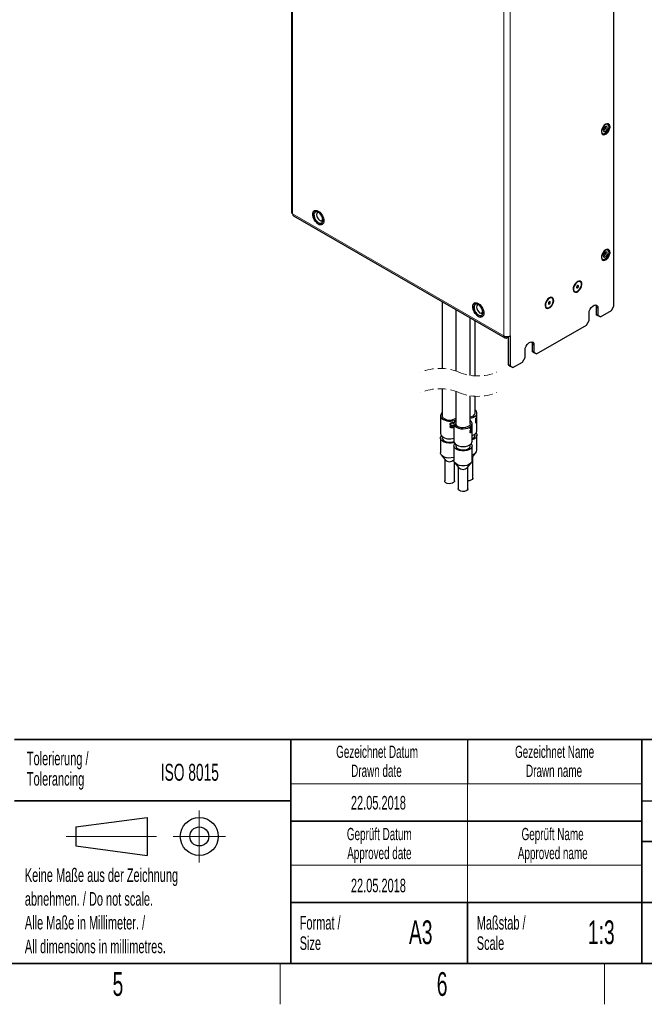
# Model space of a CAD drawing. Header units: millimetres. Extents: x 5 to 418, y 2 to 292.
# Tile 4 of 14: x 226 to 318, y 6 to 151. Entities that reach past the tile are written whole.
import ezdxf

# ---------------------------------------------------------------- set-up
doc = ezdxf.new("R2010")
doc.units = ezdxf.units.MM
doc.linetypes.add('HIDDEN', pattern=[1.905, 1.27, -0.635])
doc.layers.add('SLD-0', color=7, linetype='Continuous')
doc.styles.add('SLDTEXTSTYLE0', font='TXT', dxfattribs={"width": 0.605})

msp = doc.modelspace()

# ---------------------------------------------------------------- linework, layer by layer
at = {"color": 7, "linetype": 'Continuous', "lineweight": 25}
for p, q in [((266.394, 196.7598), (266.394, 122.7268)), ((313.9187, 108.8469), (313.9187, 174.1701)), ((266.5895, 122.4545), (266.5893, 122.4546)), ((266.7276, 122.1493), (297.8403, 104.1883)), ((269.8277, 122.9453), (269.8039, 122.9316)), ((270.9665, 120.9177), (270.9903, 120.9314)), ((308.958, 112.4484), (308.9516, 112.4521)), ((308.125, 111.0203), (308.1314, 111.0166)), ((288.6335, 109.5033), (288.6335, 99.6777)), ((293.3979, 109.3385), (293.3742, 109.3248)), ((304.8096, 110.0536), (304.8032, 110.0573)), ((313.5416, 108.1937), (313.9187, 108.8469)), ((290.6134, 108.3603), (290.6134, 99.2947)), ((303.9766, 108.6255), (303.983, 108.6218)), ((310.2417, 106.7242), (310.2417, 107.8129)), ((311.2788, 108.7382), (311.2788, 107.6495)), ((311.2788, 107.6495), (311.5617, 107.4862)), ((311.6559, 107.4317), (311.2788, 107.6495)), ((311.5617, 108.5749), (311.5617, 107.4862)), ((311.5617, 107.4862), (311.9388, 107.2684)), ((311.9388, 107.2684), (311.6559, 107.4317)), ((311.9388, 107.2684), (313.5416, 108.1937)), ((292.7467, 98.6529), (292.7467, 107.1288)), ((293.4714, 98.5786), (293.4714, 106.7104)), ((294.5367, 107.3109), (294.5605, 107.3246)), ((302.5107, 101.8257), (309.8646, 106.071)), ((309.8646, 106.071), (310.2417, 106.7242)), ((297.7024, 104.4934), (297.7022, 104.4935)), ((298.6452, 104.4934), (298.6452, 100.0297)), ((298.1736, 104.3807), (298.1736, 104.2213)), ((298.3246, 104.1341), (298.1736, 104.2213)), ((298.3246, 104.3907), (298.3246, 104.1341)), ((298.3623, 104.1559), (298.3246, 104.1341)), ((298.3623, 100.1929), (298.3623, 104.3964)), ((301.8507, 103.2955), (301.8507, 102.2068)), ((302.1336, 103.1322), (302.1336, 102.0435)), ((300.8136, 101.2815), (300.8136, 102.3702)), ((301.8507, 102.2068), (302.1336, 102.0435)), ((302.2278, 101.989), (301.8507, 102.2068)), ((302.1336, 102.0435), (302.5107, 101.8257)), ((302.5107, 101.8257), (302.2278, 101.989)), ((298.3623, 100.1929), (298.6452, 100.0297)), ((298.7395, 99.9752), (298.3623, 100.1929)), ((299.0223, 99.8119), (300.4365, 100.6283)), ((300.4365, 100.6283), (300.8136, 101.2815)), ((298.6452, 100.0297), (299.0223, 99.8119)), ((299.0223, 99.8119), (298.7395, 99.9752)), ((288.6335, 96.6777), (288.6335, 92.6915)), ((290.6134, 96.2947), (290.6134, 91.5485)), ((292.7467, 91.5485), (292.7467, 95.6529)), ((293.4714, 93.1099), (293.4714, 95.5786)), ((293.7381, 92.7812), (293.7381, 93.1099)), ((288.3668, 92.6915), (288.3668, 90.0786)), ((289.7916, 91.4582), (289.7732, 91.4926)), ((289.8423, 91.4483), (289.8139, 91.6014)), ((289.8223, 91.5542), (289.8288, 91.5209)), ((289.8513, 91.4062), (289.8518, 91.4035)), ((289.9148, 91.247), (289.8718, 91.3989)), ((290.0751, 91.6362), (290.0404, 91.7045)), ((290.3622, 91.5602), (290.2298, 91.6938)), ((290.3467, 91.5485), (290.3467, 88.9356)), ((293.0134, 91.3858), (293.0134, 91.5485)), ((293.5444, 91.6196), (293.5444, 92.3817)), ((293.5856, 91.7399), (293.5444, 91.7523)), ((293.6242, 91.7079), (293.5444, 91.7282)), ((293.5856, 92.4238), (293.5856, 91.7399)), ((293.6453, 91.8152), (293.6242, 91.7079)), ((293.7078, 92.5398), (293.7078, 92.618)), ((293.7381, 90.4969), (293.7381, 92.703)), ((290.1224, 91.2442), (290.0793, 91.3187)), ((290.1224, 91.3223), (290.1224, 91.2442)), ((292.6983, 90.8108), (292.6983, 90.8889)), ((292.7069, 90.3335), (292.7958, 90.3002)), ((292.8159, 90.7011), (292.9202, 91.025)), ((292.9202, 91.025), (292.8448, 91.0422)), ((292.9794, 91.2133), (292.8517, 90.703)), ((292.9936, 91.1757), (292.9936, 91.2539)), ((293.0134, 88.9356), (293.0134, 91.3077)), ((293.4714, 89.8437), (293.4714, 90.0351)), ((288.3668, 89.4253), (288.3668, 87.2479)), ((288.6335, 89.6167), (288.6335, 89.4253)), ((293.7381, 87.6663), (293.7381, 89.8437)), ((290.3467, 88.2824), (290.3467, 86.1049)), ((290.6134, 88.4738), (290.6134, 88.2824)), ((292.7467, 88.2824), (292.7467, 88.4738)), ((293.0134, 86.1049), (293.0134, 88.2824)), ((293.0597, 86.6262), (293.6219, 87.3521)), ((288.4829, 86.9337), (289.0451, 86.2079)), ((288.9826, 86.2885), (288.9826, 83.1108)), ((290.4176, 83.1108), (290.4176, 85.8572)), ((290.4628, 85.7907), (291.025, 85.0649)), ((292.335, 85.0649), (292.8972, 85.7907)), ((293.1222, 83.5291), (293.1222, 86.7069)), ((290.9625, 85.1456), (290.9625, 81.9678)), ((292.3975, 81.9678), (292.3975, 85.1456))]:
    msp.add_line(p, q, dxfattribs=at)
at = {"color": 7, "linetype": 'Continuous', "lineweight": 18}
for p, q in [((266.5893, 196.4877), (266.5893, 122.4546)), ((297.7024, 104.4934), (297.7024, 178.5265)), ((298.6452, 104.4934), (298.6452, 178.5265)), ((297.7022, 104.4935), (266.5895, 122.4545)), ((311.2788, 108.7382), (311.5617, 108.5749)), ((301.8507, 103.2955), (302.1336, 103.1322))]:
    msp.add_line(p, q, dxfattribs=at)
at = {"color": 7, "linetype": 'Continuous', "lineweight": 25, "flags": 128}
for points in [[(312.9012, 135.7422), (312.693, 135.6622), (312.4849, 135.5019), (312.2992, 135.2788), (312.1563, 135.0169), (312.0715, 134.7448), (312.0541, 134.4919), (312.1059, 134.2855), (312.2213, 134.1482), (312.3879, 134.0946), (312.5875, 134.1307), (312.7985, 134.2525), (312.9982, 134.4469), (313.1647, 134.6927), (313.2801, 134.9634), (313.3319, 135.2296), (313.3145, 135.4624), (313.2297, 135.6366), (313.0868, 135.7334), (312.9012, 135.7422)], [(312.4411, 134.2504), (312.6386, 134.3218), (312.8361, 134.4785), (313.007, 134.6993), (313.1281, 134.9544), (313.1831, 135.2094), (313.1645, 135.4297), (313.075, 135.5857), (312.9265, 135.6563), (312.7391, 135.632), (312.5381, 135.516), (312.3507, 135.324), (312.2022, 135.0819), (312.1126, 134.8225), (312.0941, 134.5807), (312.1491, 134.3892), (312.2702, 134.274), (312.4411, 134.2504)], [(312.5249, 134.5708), (312.6386, 134.6103), (312.7522, 134.7021), (312.8486, 134.832), (312.913, 134.9804), (312.9356, 135.1247), (312.913, 135.2429), (312.8486, 135.317), (312.7522, 135.3357), (312.6386, 135.2962), (312.5249, 135.2045), (312.4286, 135.0746), (312.3642, 134.9261), (312.3416, 134.7818), (312.3642, 134.6636), (312.4286, 134.5896), (312.5249, 134.5708)], [(312.5066, 134.839), (312.5697, 134.8899), (312.6233, 134.9621), (312.659, 135.0446), (312.6716, 135.1247), (312.659, 135.1904), (312.6233, 135.2316), (312.5697, 135.242), (312.5627, 135.241)], [(312.3515, 134.8751), (312.3542, 134.8686), (312.3899, 134.8274), (312.4435, 134.817), (312.5066, 134.839)], [(270.5931, 120.8623), (270.3607, 120.9579), (270.1283, 121.1306), (269.9147, 121.3666), (269.7373, 121.6466), (269.6103, 121.948), (269.5442, 122.2463), (269.5442, 122.5175), (269.6103, 122.7394), (269.7373, 122.8943), (269.9147, 122.9694), (270.1283, 122.9587), (270.3607, 122.8631), (270.5931, 122.6904), (270.8067, 122.4544), (270.9842, 122.1744), (271.1111, 121.873), (271.1773, 121.5747), (271.1773, 121.3035), (271.1111, 121.0816), (270.9842, 120.9267), (270.8067, 120.8516), (270.5931, 120.8623)], [(269.8403, 122.9501), (269.7877, 122.9217), (269.6528, 122.7787), (269.5773, 122.5666), (269.5672, 122.3025), (269.6234, 122.0077), (269.7412, 121.7062), (269.9113, 121.4225), (270.1198, 121.1794), (270.3498, 120.9967)], [(270.1442, 121.3543), (270.3567, 121.1797), (270.5724, 121.0858), (270.7677, 121.0828), (270.9216, 121.171), (271.0174, 121.3409), (271.0447, 121.5741), (271.0005, 121.8452), (270.8896, 122.125), (270.7241, 122.383), (270.5218, 122.5914), (270.3048, 122.7275), (270.0965, 122.7766), (269.9194, 122.7334), (269.7928, 122.6026), (269.7305, 122.3983), (269.7391, 122.1426), (269.8177, 121.8634), (269.9578, 121.5908), (270.1442, 121.3543)], [(270.4876, 122.6185), (270.4123, 122.6381), (270.2551, 122.6186), (270.1465, 122.51), (270.1028, 122.3289), (270.1309, 122.1028), (270.2264, 121.8661), (270.3748, 121.6549), (270.5534, 121.5014)], [(270.5534, 121.5014), (270.7352, 121.4289), (270.8924, 121.4484), (271.0011, 121.557), (271.0372, 121.6663)], [(312.9012, 117.234), (312.693, 117.1539), (312.4849, 116.9936), (312.2992, 116.7705), (312.1563, 116.5087), (312.0715, 116.2366), (312.0541, 115.9836), (312.1059, 115.7773), (312.2213, 115.6399), (312.3879, 115.5863), (312.5875, 115.6225), (312.7985, 115.7443), (312.9982, 115.9387), (313.1647, 116.1845), (313.2801, 116.4551), (313.3319, 116.7213), (313.3145, 116.9541), (313.2297, 117.1284), (313.0868, 117.2251), (312.9012, 117.234)], [(312.4411, 115.7422), (312.6386, 115.8136), (312.8361, 115.9702), (313.007, 116.191), (313.1281, 116.4461), (313.1831, 116.7011), (313.1645, 116.9215), (313.075, 117.0775), (312.9265, 117.1481), (312.7391, 117.1237), (312.5381, 117.0077), (312.3507, 116.8157), (312.2022, 116.5736), (312.1126, 116.3142), (312.0941, 116.0724), (312.1491, 115.881), (312.2702, 115.7657), (312.4411, 115.7422)], [(312.5249, 116.0626), (312.6386, 116.1021), (312.7522, 116.1938), (312.8486, 116.3238), (312.913, 116.4722), (312.9356, 116.6165), (312.913, 116.7347), (312.8486, 116.8088), (312.7522, 116.8275), (312.6386, 116.788), (312.5249, 116.6963), (312.4286, 116.5663), (312.3642, 116.4179), (312.3416, 116.2736), (312.3642, 116.1554), (312.4286, 116.0813), (312.5249, 116.0626)], [(312.3515, 116.3668), (312.3542, 116.3603), (312.3899, 116.3192), (312.4435, 116.3087), (312.5066, 116.3307)], [(312.5066, 116.3307), (312.5697, 116.3816), (312.6233, 116.4539), (312.659, 116.5363), (312.6716, 116.6165), (312.659, 116.6821), (312.6233, 116.7233), (312.5697, 116.7337), (312.5627, 116.7328)], [(308.7528, 112.5529), (308.5447, 112.4728), (308.3365, 112.3125), (308.1509, 112.0894), (308.008, 111.8276), (307.9232, 111.5554), (307.9057, 111.3025), (307.9576, 111.0962), (308.073, 110.9588), (308.2395, 110.9052), (308.4391, 110.9413), (308.6502, 111.0632), (308.8498, 111.2575), (309.0163, 111.5034), (309.1318, 111.774), (309.1836, 112.0402), (309.1662, 112.273), (309.0814, 112.4473), (308.9384, 112.544), (308.7528, 112.5529)], [(308.1818, 112.0654), (308.0449, 111.8133), (307.9674, 111.5519), (307.9588, 111.3127), (308.0201, 111.1246), (308.125, 111.0203)], [(308.3682, 112.2741), (308.1882, 112.0617), (308.0513, 111.8096), (307.9738, 111.5482), (307.9652, 111.309), (308.0265, 111.1209), (308.1503, 111.0066), (308.3217, 110.9798), (308.5199, 111.0438), (308.7211, 111.1909), (308.9011, 111.4032), (309.0381, 111.6554), (309.1155, 111.9168), (309.1241, 112.1559), (309.0628, 112.344), (308.939, 112.4584), (308.7677, 112.4852), (308.5694, 112.4212), (308.3682, 112.2741)], [(308.9516, 112.4521), (308.9326, 112.4621), (308.7613, 112.4889), (308.563, 112.4249), (308.3618, 112.2778), (308.1818, 112.0654)], [(308.5079, 111.869), (308.4584, 111.8121), (308.4221, 111.7432), (308.4044, 111.6726), (308.4081, 111.6112), (308.4326, 111.5682), (308.4741, 111.5502), (308.5264, 111.56), (308.5814, 111.596), (308.6309, 111.6528), (308.6672, 111.7218), (308.6849, 111.7923), (308.6812, 111.8538), (308.6568, 111.8968), (308.6152, 111.9148), (308.563, 111.905), (308.5079, 111.869)], [(293.6985, 109.3519), (293.9309, 109.2563), (294.1634, 109.0836), (294.3769, 108.8476), (294.5544, 108.5676), (294.6813, 108.2662), (294.7475, 107.9679), (294.7475, 107.6967), (294.6813, 107.4748), (294.5544, 107.3199), (294.3769, 107.2448), (294.1634, 107.2555), (293.9309, 107.3511), (293.6985, 107.5238), (293.4849, 107.7598), (293.3075, 108.0398), (293.1805, 108.3412), (293.1144, 108.6395), (293.1144, 108.9107), (293.1805, 109.1326), (293.3075, 109.2875), (293.4849, 109.3626), (293.6985, 109.3519)], [(293.4105, 109.3433), (293.3579, 109.3149), (293.223, 109.1719), (293.1475, 108.9598), (293.1374, 108.6957), (293.1936, 108.4009), (293.3115, 108.0994), (293.4815, 107.8157), (293.69, 107.5726), (293.92, 107.3899)], [(293.7144, 107.7475), (293.927, 107.5729), (294.1426, 107.479), (294.338, 107.476), (294.4919, 107.5642), (294.5876, 107.7341), (294.6149, 107.9673), (294.5707, 108.2384), (294.4598, 108.5182), (294.2943, 108.7762), (294.0921, 108.9846), (293.875, 109.1207), (293.6667, 109.1698), (293.4896, 109.1266), (293.3631, 108.9958), (293.3007, 108.7915), (293.3093, 108.5358), (293.3879, 108.2566), (293.528, 107.984), (293.7144, 107.7475)], [(294.0578, 109.0117), (293.9826, 109.0313), (293.8254, 109.0118), (293.7167, 108.9032), (293.673, 108.7221), (293.7011, 108.496), (293.7966, 108.2593), (293.945, 108.0481), (294.1237, 107.8946)], [(304.6045, 110.1581), (304.3963, 110.078), (304.1881, 109.9177), (304.0025, 109.6946), (303.8596, 109.4328), (303.7748, 109.1607), (303.7574, 108.9077), (303.8092, 108.7014), (303.9246, 108.564), (304.0912, 108.5104), (304.2908, 108.5465), (304.5018, 108.6684), (304.7014, 108.8627), (304.868, 109.1086), (304.9834, 109.3792), (305.0352, 109.6454), (305.0178, 109.8782), (304.933, 110.0525), (304.7901, 110.1492), (304.6045, 110.1581)], [(304.8032, 110.0573), (304.7763, 110.0709), (304.603, 110.093), (304.404, 110.0243), (304.2033, 109.8734), (304.0251, 109.6582), (303.8909, 109.4048), (303.8169, 109.1438), (303.812, 108.9066), (303.8768, 108.7219), (303.9766, 108.6255)], [(304.0099, 108.6081), (304.1832, 108.5861), (304.3822, 108.6547), (304.5829, 108.8057), (304.7611, 109.0209), (304.8953, 109.2743), (304.9694, 109.5353), (304.9743, 109.7725), (304.9094, 109.9572), (304.7827, 110.0672), (304.6094, 110.0893), (304.4104, 110.0207), (304.2097, 109.8697), (304.0315, 109.6545), (303.8973, 109.4011), (303.8233, 109.1401), (303.8184, 108.9029), (303.8832, 108.7182), (304.0099, 108.6081)], [(304.2983, 109.1634), (304.3447, 109.1559), (304.3991, 109.176), (304.453, 109.2208), (304.4982, 109.2833), (304.528, 109.3542), (304.5377, 109.4225), (304.5259, 109.4779), (304.4943, 109.512), (304.4479, 109.5195), (304.3936, 109.4994), (304.3397, 109.4546), (304.2944, 109.3921), (304.2646, 109.3212), (304.2549, 109.2529), (304.2667, 109.1975), (304.2983, 109.1634)], [(310.2417, 107.8129), (310.2815, 108.0966), (310.3961, 108.3919), (310.5717, 108.6634), (310.7871, 108.8783), (311.0163, 109.0106), (311.2317, 109.0444), (311.4073, 108.9757), (311.5219, 108.8126), (311.5617, 108.5749)], [(311.205, 109.0459), (311.239, 108.9759), (311.2788, 108.7382)], [(294.1237, 107.8946), (294.3055, 107.8221), (294.4627, 107.8416), (294.5713, 107.9502), (294.6075, 108.0595)], [(300.8136, 102.3702), (300.8534, 102.6538), (300.968, 102.9492), (301.1436, 103.2207), (301.359, 103.4356), (301.5882, 103.5679), (301.8036, 103.6017), (301.9792, 103.5329), (302.0938, 103.3699), (302.1336, 103.1322)], [(301.7769, 103.6032), (301.8109, 103.5332), (301.8507, 103.2955)], [(292.7467, 92.3659), (292.779, 92.3711), (293.1104, 92.4568), (293.3895, 92.5909), (293.5955, 92.7635), (293.7132, 92.9618), (293.7338, 93.1711), (293.6559, 93.3759), (293.4852, 93.5609), (293.4714, 93.5717)], [(288.7833, 92.3768), (288.6633, 92.5468), (288.6335, 92.6915)], [(289.8144, 91.3048), (289.803, 91.3815), (289.7916, 91.4582)], [(290.2218, 91.6253), (290.1697, 91.6961), (290.1526, 91.7193)], [(290.6134, 92.0104), (290.5821, 91.9852), (290.4187, 91.798), (290.3489, 91.5923), (290.3778, 91.3834), (290.5032, 91.1867), (290.716, 91.0168), (291.0003, 90.8864), (291.3349, 90.805)], [(291.404, 90.9537), (291.1125, 91.0271), (290.8715, 91.1469), (290.7024, 91.3023), (290.6201, 91.4796), (290.6134, 91.5485)], [(291.3349, 90.805), (291.6952, 90.7789), (292.0544, 90.8098), (292.3857, 90.8955), (292.6648, 91.0296), (292.8708, 91.2022), (292.9885, 91.4005), (293.0091, 91.6098), (292.9312, 91.8145), (292.7605, 91.9996), (292.7467, 92.0104)], [(292.7467, 91.5485), (292.746, 91.5255), (292.6868, 91.3452), (292.5383, 91.1829), (292.3134, 91.0531), (292.0323, 90.9673), (291.7199, 90.9332), (291.404, 90.9537)], [(288.3668, 90.0786), (288.4127, 89.8783), (288.5541, 89.6852)], [(289.8898, 91.0876), (289.8708, 91.1638), (289.8519, 91.24)], [(292.8619, 90.2478), (292.7437, 90.2835), (292.7137, 90.2925)], [(293.6121, 90.1703), (293.707, 90.0089), (293.7359, 89.7999), (293.6661, 89.5942), (293.5027, 89.407), (293.2579, 89.2522), (293.0134, 89.1589)], [(290.3805, 88.7634), (290.3018, 88.7384), (289.9584, 88.6702), (289.5959, 88.658), (289.2412, 88.7027), (288.9205, 88.801), (288.6576, 88.9455), (288.472, 89.1257), (288.3775, 89.3281), (288.3811, 89.5377), (288.4825, 89.739), (288.4928, 89.752)], [(288.6335, 89.4253), (288.6376, 89.3715), (288.7123, 89.193), (288.8748, 89.0353), (289.1106, 88.9122), (289.3988, 88.8346), (289.7138, 88.8096), (290.0276, 88.8393), (290.3123, 88.9211), (290.3467, 88.9356)], [(290.3467, 88.9356), (290.3778, 88.7704), (290.5032, 88.5737), (290.716, 88.4039), (291.0003, 88.2734), (291.3349, 88.1921)], [(292.8874, 88.609), (292.9823, 88.4475), (293.0112, 88.2386), (292.9414, 88.0329), (292.778, 87.8457), (292.5332, 87.6909), (292.2251, 87.5799), (291.8766, 87.5211), (291.5135, 87.5187), (291.1628, 87.5729), (290.8504, 87.6798), (290.5996, 87.8314), (290.4289, 88.0164), (290.3509, 88.2211), (290.3716, 88.4304), (290.4727, 88.609)], [(291.3349, 88.1921), (291.6952, 88.1659), (292.0544, 88.1968), (292.3857, 88.2825), (292.6648, 88.4167), (292.8708, 88.5893), (292.9885, 88.7876), (293.0134, 88.9356)], [(290.3467, 86.5747), (290.3018, 86.561), (289.9584, 86.4928), (289.5959, 86.4805), (289.2412, 86.5252), (288.9205, 86.6235), (288.6576, 86.7681), (288.472, 86.9483), (288.3775, 87.1507), (288.3668, 87.2479)], [(290.6134, 88.2824), (290.6497, 88.123), (290.7769, 87.9548), (290.9843, 87.8156), (291.2535, 87.718), (291.5606, 87.6705), (291.8783, 87.6773), (292.1785, 87.738), (292.4343, 87.847), (292.6231, 87.9946), (292.7281, 88.1679), (292.7467, 88.2824)], [(293.0134, 86.1049), (293.0112, 86.0611), (292.9414, 85.8554), (292.778, 85.6682), (292.5332, 85.5134), (292.2251, 85.4025), (291.8766, 85.3436), (291.5135, 85.3412), (291.1628, 85.3955), (290.8504, 85.5024), (290.5996, 85.6539), (290.4289, 85.8389), (290.3509, 86.0437), (290.3467, 86.1049)], [(293.0597, 86.6262), (293.0205, 86.5827), (293.0134, 86.5759)], [(290.4176, 83.1108), (290.4029, 83.0274), (290.3033, 82.8864), (290.1222, 82.7758), (289.8841, 82.7104), (289.6211, 82.6991), (289.3688, 82.7434), (289.1613, 82.8373), (289.0265, 82.9681), (288.9826, 83.1108)], [(293.1222, 83.5291), (293.112, 83.4593), (293.0205, 83.3165), (292.8459, 83.2025), (292.6117, 83.1325), (292.3975, 83.1149)], [(292.3975, 81.9678), (292.3873, 81.898), (292.2958, 81.7552), (292.1212, 81.6411), (291.887, 81.5712), (291.6248, 81.5548), (291.3701, 81.5942), (291.1573, 81.6841), (291.0151, 81.8122), (290.9626, 81.9614), (290.9625, 81.9678)]]:
    msp.add_lwpolyline(points, dxfattribs=at)
at = {"color": 7, "linetype": 'Continuous', "lineweight": 25}
for centre, radius, start, end in [((266.7277, 122.76), 0.3353, 185.695481, 245.624871), ((266.911, 122.4161), 0.3238, 173.188746, 235.49891), ((270.7143, 121.4165), 0.556, 229.036034, 301.005801), ((294.2845, 107.8097), 0.556, 229.035517, 301.006002), ((297.9896, 104.4469), 0.2911, 170.78599, 309.203214), ((298.1738, 105.4032), 1.0247, 242.609575, 297.390425), ((288.9177, 92.6957), 0.5387, 121.837691, 227.556096), ((292.7182, 93.3039), 0.7778, 272.101627, 345.55586), ((289.7171, 93.8549), 1.9433, 233.237704, 297.464802), ((289.7006, 93.5473), 1.4871, 231.91722, 307.865317), ((289.7775, 93.0634), 1.4423, 285.818272, 288.27697), ((289.796, 93.2753), 1.8062, 285.816323, 288.270506), ((292.9897, 92.9659), 0.8056, 313.520044, 317.709732), ((293.0234, 92.1708), 0.7585, 313.388741, 322.384884), ((293.0728, 92.2076), 0.6941, 317.635709, 325.576861), ((293.2767, 92.7825), 0.4614, 339.115733, 359.840032), ((293.2807, 92.7033), 0.4572, 339.050628, 5.330196), ((289.7752, 92.964), 1.8789, 284.822764, 287.202059), ((292.3035, 91.5151), 0.7402, 302.228804, 335.934003), ((292.2366, 91.511), 0.8387, 303.397024, 324.588871), ((292.4671, 90.8916), 0.5522, 330.438195, 335.837505), ((292.5578, 91.3865), 0.4556, 343.071072, 359.912105), ((292.5601, 91.3079), 0.4532, 343.048202, 4.9233), ((292.8895, 90.669), 0.8658, 278.225026, 348.535978), ((289.7098, 91.2077), 1.9115, 232.796596, 289.462038), ((292.8573, 89.9396), 0.6215, 284.53911, 351.124147), ((292.9022, 87.8249), 0.8507, 277.505249, 349.255755), ((289.7015, 86.8909), 0.9473, 226.141688, 312.934742), ((291.68, 85.7443), 0.9437, 226.048633, 313.951367)]:
    msp.add_arc(centre, radius, start, end, dxfattribs=at)
at = {"color": 7, "linetype": 'HIDDEN', "lineweight": 18}
for centre, start, end in [((288.2555, 92.4154), 67.380135, 112.619865), ((293.8494, 105.8409), 247.380135, 292.619865), ((288.2555, 89.4154), 67.380135, 112.619865), ((293.8494, 102.8409), 247.380135, 292.619865)]:
    msp.add_arc(centre, 7.2722, start, end, dxfattribs=at)
at = {"color": 7, "linetype": 'Continuous', "lineweight": 25}
for points, knots in [([(289.7588, 91.4381), (289.7643, 91.4722), (289.7726, 91.5245), (289.8149, 91.5828), (289.8551, 91.6231), (289.9044, 91.6562), (289.977, 91.6923), (290.0367, 91.7057), (290.0765, 91.7146)], [0, 0, 0, 0, 0.22337742, 0.34261087, 0.46753025, 0.59807656, 0.73217824, 1, 1, 1, 1]), ([(289.8144, 91.3048), (289.7982, 91.3246), (289.7663, 91.3635), (289.7613, 91.4135), (289.7588, 91.4381)], [0, 0, 0, 0, 0.50807168, 1, 1, 1, 1]), ([(289.8718, 91.3989), (289.8565, 91.4058), (289.8335, 91.4163), (289.8078, 91.4385), (289.797, 91.4516), (289.7916, 91.4582)], [0, 0, 0, 0, 0.495593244, 0.746559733, 1, 1, 1, 1]), ([(289.8139, 91.6014), (289.8142, 91.588), (289.8146, 91.5716), (289.8218, 91.5573), (289.8231, 91.5548)], [0, 0, 0, 0, 0.822039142, 1, 1, 1, 1]), ([(290.0751, 91.6362), (290.0472, 91.6304), (289.9916, 91.6187), (289.9283, 91.5853), (289.8868, 91.549), (289.8618, 91.5187), (289.8454, 91.4845), (289.8433, 91.4602), (289.8423, 91.4483)], [0, 0, 0, 0, 0.26381388, 0.52699121, 0.65372575, 0.77508384, 0.88998045, 1, 1, 1, 1]), ([(289.8423, 91.4483), (289.8437, 91.4351), (289.8464, 91.4084), (289.8688, 91.3734), (289.8998, 91.345), (289.9531, 91.3185), (290.0306, 91.3112), (290.0915, 91.3186), (290.1224, 91.3223)], [0, 0, 0, 0, 0.112991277, 0.227935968, 0.346680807, 0.471677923, 0.732649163, 1, 1, 1, 1]), ([(290.2218, 91.6253), (290.1992, 91.6324), (290.1512, 91.6475), (290.1014, 91.6401), (290.0751, 91.6362)], [0, 0, 0, 0, 0.47177736, 1, 1, 1, 1]), ([(290.0765, 91.7146), (290.112, 91.7191), (290.1636, 91.7257), (290.23, 91.7151), (290.2852, 91.6943), (290.3396, 91.6425), (290.3546, 91.588), (290.3622, 91.5602)], [0, 0, 0, 0, 0.289730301, 0.421522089, 0.544407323, 0.768097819, 1, 1, 1, 1]), ([(290.2607, 91.592), (290.2413, 91.6163), (290.2024, 91.6649), (290.1639, 91.7137), (290.1447, 91.7381)], [0, 0, 0, 0, 0.50081991, 1, 1, 1, 1]), ([(290.2883, 91.5375), (290.2815, 91.5554), (290.2679, 91.5911), (290.2372, 91.6139), (290.2218, 91.6253)], [0, 0, 0, 0, 0.49932464, 1, 1, 1, 1]), ([(289.8066, 91.0826), (289.8078, 91.0985), (289.8103, 91.1311), (289.8337, 91.1767), (289.8632, 91.2089), (289.8914, 91.2316), (289.9069, 91.2418), (289.9148, 91.247)], [0, 0, 0, 0, 0.23107404, 0.47258974, 0.72957016, 0.86351866, 1, 1, 1, 1]), ([(290.0742, 90.913), (290.0419, 90.9105), (289.9789, 90.9057), (289.9034, 90.9329), (289.8557, 90.9692), (289.8287, 91.0029), (289.8135, 91.0349), (289.8076, 91.062), (289.8069, 91.0757), (289.8066, 91.0826)], [0, 0, 0, 0, 0.26917061, 0.52611615, 0.64936781, 0.76857367, 0.88484903, 0.94240391, 1, 1, 1, 1]), ([(289.9148, 91.247), (289.8958, 91.2534), (289.8677, 91.2631), (289.8351, 91.285), (289.8212, 91.2982), (289.8144, 91.3048)], [0, 0, 0, 0, 0.50976629, 0.75743431, 1, 1, 1, 1]), ([(289.8905, 91.0745), (289.8891, 91.075), (289.8754, 91.0797), (289.8466, 91.0979), (289.8287, 91.1242), (289.8181, 91.1397)], [0, 0, 0, 0, 0.04702451, 0.43671689, 1, 1, 1, 1]), ([(289.8549, 91.2151), (289.8613, 91.1902), (289.8739, 91.1405), (289.8864, 91.0907), (289.8927, 91.0658)], [0, 0, 0, 0, 0.50002837, 1, 1, 1, 1]), ([(290.1224, 91.2442), (290.0973, 91.2385), (290.0466, 91.227), (289.9857, 91.2017), (289.9413, 91.1754), (289.9135, 91.1505), (289.8976, 91.1258), (289.8908, 91.104), (289.8901, 91.0931), (289.8898, 91.0876)], [0, 0, 0, 0, 0.25774323, 0.51948136, 0.65684084, 0.77344628, 0.89038645, 0.94590552, 1, 1, 1, 1]), ([(289.8898, 91.0876), (289.8906, 91.0787), (289.8923, 91.0608), (289.9111, 91.0282), (289.9516, 90.9999), (290.0108, 90.9842), (290.052, 90.9887), (290.0731, 90.991)], [0, 0, 0, 0, 0.114197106, 0.229305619, 0.470712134, 0.728814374, 1, 1, 1, 1]), ([(290.0742, 90.913), (290.0617, 90.9377), (290.0488, 90.9631), (290.036, 90.9885), (290.0356, 90.9893)], [0, 0, 0, 0, 0.96905151, 1, 1, 1, 1]), ([(290.0731, 90.991), (290.0939, 90.996), (290.1358, 91.0061), (290.1901, 91.0422), (290.2299, 91.0917), (290.2473, 91.1292), (290.2559, 91.1476)], [0, 0, 0, 0, 0.25320201, 0.50931787, 0.75951479, 1, 1, 1, 1]), ([(290.3309, 91.1691), (290.3223, 91.14), (290.3047, 91.0798), (290.2486, 91.0009), (290.1703, 90.9382), (290.1061, 90.9214), (290.0742, 90.913)], [0, 0, 0, 0, 0.23578328, 0.4866144, 0.7447852, 1, 1, 1, 1]), ([(292.706, 90.3391), (292.7081, 90.3681), (292.7127, 90.4292), (292.7552, 90.5496), (292.7915, 90.6402), (292.8159, 90.7011)], [0, 0, 0, 0, 0.2284563, 0.48130071, 1, 1, 1, 1]), ([(292.8619, 90.2478), (292.8454, 90.2317), (292.8223, 90.209), (292.781, 90.2033), (292.7446, 90.2165), (292.7099, 90.2653), (292.7074, 90.3122), (292.706, 90.3391)], [0, 0, 0, 0, 0.25752613, 0.36201122, 0.46235607, 0.69183438, 1, 1, 1, 1]), ([(292.8517, 90.703), (292.832, 90.6492), (292.8027, 90.5687), (292.7643, 90.4632), (292.7596, 90.4091), (292.7574, 90.3834)], [0, 0, 0, 0, 0.515024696, 0.769513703, 1, 1, 1, 1]), ([(292.7574, 90.3834), (292.7578, 90.3735), (292.7585, 90.3552), (292.7663, 90.3252), (292.7888, 90.2967), (292.8335, 90.297), (292.8528, 90.3169), (292.8638, 90.3282)], [0, 0, 0, 0, 0.17001575, 0.31534808, 0.53621936, 0.73553402, 1, 1, 1, 1]), ([(292.9709, 90.6655), (292.9697, 90.629), (292.9671, 90.5525), (292.9521, 90.4567), (292.9322, 90.381), (292.9094, 90.3146), (292.8803, 90.2737), (292.8619, 90.2478)], [0, 0, 0, 0, 0.24930797, 0.52297172, 0.65963467, 0.78474368, 1, 1, 1, 1]), ([(292.8638, 90.3282), (292.8769, 90.3461), (292.8975, 90.3743), (292.9152, 90.42), (292.9271, 90.4591), (292.9359, 90.5002), (292.9441, 90.5535), (292.9461, 90.5933), (292.9474, 90.6191)], [0, 0, 0, 0, 0.21427236, 0.33853341, 0.4748269, 0.61251104, 0.74823976, 1, 1, 1, 1])]:
    msp.add_open_spline(points, degree=3, knots=knots, dxfattribs=at)
at = {"layer": 'SLD-0', "lineweight": 35}
for p, q in [((225.6167, 45), (266.3305, 45)), ((266.3305, 12), (266.3305, 45)), ((266.3305, 45), (266.3305, 12)), ((318, 45), (266.3305, 45)), ((318, 45), (318, 12)), ((318, 45), (318, 40.1053)), ((318, 45), (408, 45)), ((318, 45), (318, 12)), ((225.6167, 36), (266.3305, 36)), ((266.3305, 33), (318, 33)), ((408, 30), (318, 30)), ((266.3305, 21), (318, 21)), ((292.3305, 21), (292.3305, 12)), ((318, 21), (390, 21)), ((26, 12), (408, 12)), ((225.6167, 12), (266.3305, 12)), ((266.3305, 12), (318, 12)), ((408, 12), (318, 12))]:
    msp.add_line(p, q, dxfattribs=at)
at = {"layer": 'SLD-0'}
for p, q in [((292.3305, 45), (292.3305, 38.5)), ((318, 36), (408, 36))]:
    msp.add_line(p, q, dxfattribs=at)
at = {"layer": 'SLD-0', "lineweight": 18}
for p, q in [((266.3305, 38.5), (318, 38.5)), ((292.3305, 38.5), (292.3305, 33)), ((252.8396, 34.5746), (252.8396, 26.8746)), ((292.3305, 33), (292.3305, 26.5)), ((233.2396, 30.7246), (246.5396, 30.7246)), ((248.9896, 30.7246), (256.6896, 30.7246)), ((266.3305, 26.5), (318, 26.5)), ((292.3305, 26.5), (292.3305, 21)), ((264.75, 6), (264.75, 12)), ((312.5, 6), (312.5, 12))]:
    msp.add_line(p, q, dxfattribs=at)
at = {"layer": 'SLD-0', "lineweight": 25}
for p, q in [((234.6396, 32.1246), (245.1396, 33.5246)), ((245.1396, 33.5246), (245.1396, 27.9246)), ((234.6396, 32.1246), (234.6396, 29.3246)), ((234.6396, 29.3246), (245.1396, 27.9246))]:
    msp.add_line(p, q, dxfattribs=at)
for radius in [2.8, 1.4]:
    msp.add_circle((252.8396, 30.7246), radius, dxfattribs=at)

# ---------------------------------------------------------------- texts
at = {"layer": 'SLD-0', "style": 'SLDTEXTSTYLE0'}
for s, insert, char_height, attachment_point in [('Gezeichnet Datum', (279.0254, 44.1039), 1.8, 2), ('Gezeichnet Name', (305.1708, 44.1039), 1.8, 2), ('Tolerierung /', (227.4391, 43.2172), 2, 1), ('ISO 8015', (247.1716, 41.4342), 2.5, 1), ('Drawn date', (278.9303, 41.3039), 1.8, 2), ('Drawn name', (305.0871, 41.3039), 1.8, 2), ('Tolerancing', (227.4391, 40.2172), 2, 1), ('22.05.2018', (279.2203, 36.699), 2, 2), ('Geprüft Datum', (279.3494, 31.9851), 1.8, 2), ('Geprüft Name', (304.8762, 31.9851), 1.8, 2), ('Approved date', (279.362, 29.1851), 1.8, 2), ('Approved name', (304.9003, 29.1851), 1.8, 2), ('Keine Maße aus der Zeichnung', (227.1404, 26.0307), 2, 1), ('22.05.2018', (279.2203, 24.5049), 2, 2), ('abnehmen. / Do not scale.', (227.1404, 22.5307), 2, 1), ('Alle Maße in Millimeter. /', (227.1404, 19.0307), 2, 1), ('Format /', (267.6251, 19.0116), 2, 1), ('Maßstab /', (293.7029, 19.0116), 2, 1), ('A3', (285.4515, 18.3609), 3.5, 2), ('1:3', (312.0485, 18.3609), 3.5, 2), ('Size', (267.6251, 16.0116), 2, 1), ('Scale', (293.7029, 16.0116), 2, 1), ('All dimensions in millimetres.', (227.1404, 15.5307), 2, 1), ('5', (240.8527, 10.743), 3.5, 2), ('6', (288.6027, 10.743), 3.5, 2)]:
    msp.add_mtext(s, dxfattribs=dict(at, insert=insert, char_height=char_height, attachment_point=attachment_point))

doc.saveas('drawing.dxf')
